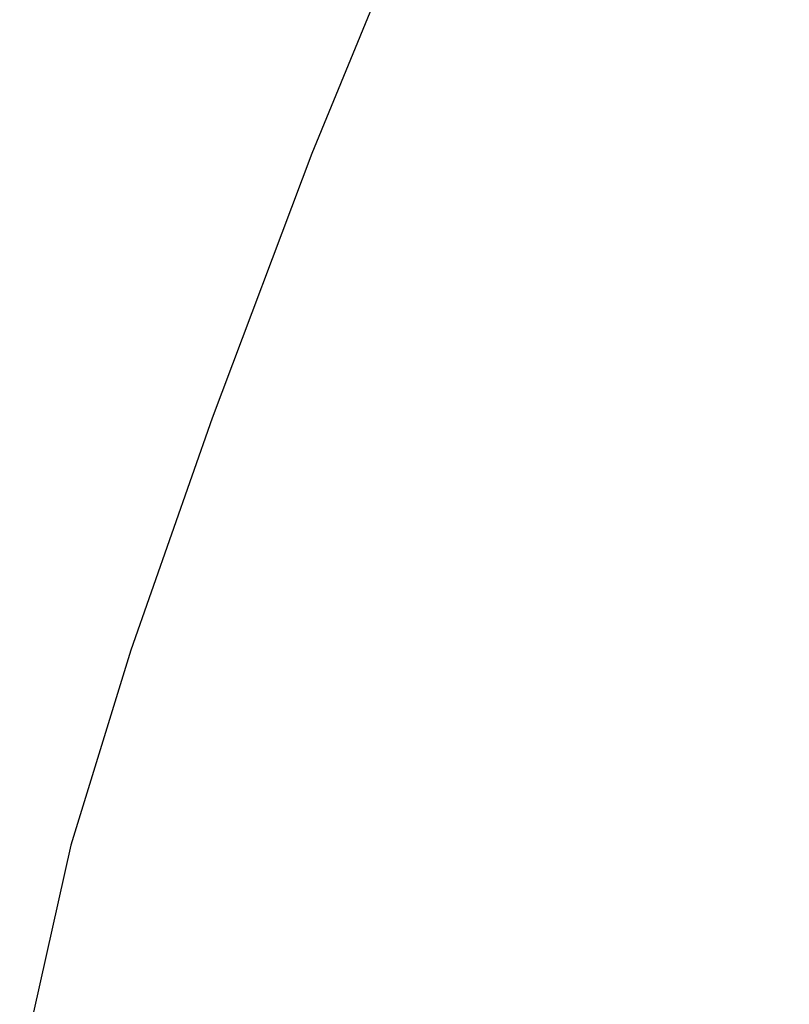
# Model space of a CAD drawing. Extents: x 0 to 362422, y 0 to 4201735.
# Tile 253 of 256: x 360197.44 to 360200.76, y 4200477.84 to 4200482.09. Entities that reach past the tile are written whole.
import ezdxf

# ---------------------------------------------------------------- set-up
doc = ezdxf.new("R2010")
doc.units = 0
doc.header["$LTSCALE"] = 0.5
doc.header["$MEASUREMENT"] = 0
doc.layers.add('(032) Горизонтали утолщенные', color=32, linetype='Continuous', lineweight=30)

# ---------------------------------------------------------------- blocks, each defined once
blk = doc.blocks.new('gergrgrre')
at = {"layer": '(032) Горизонтали утолщенные', "color": 32}
blk.add_polyline3d([(360204.44, 4200490.86, 546), (360203.56, 4200489.96, 546), (360202.71, 4200488.95, 546), (360201.9, 4200487.84, 546), (360201.14, 4200486.63, 546), (360200.44, 4200485.35, 546), (360199.79, 4200484.05, 546), (360199.21, 4200482.75, 546), (360198.7, 4200481.51, 546), (360198.27, 4200480.37, 546), (360197.92, 4200479.37, 546), (360197.66, 4200478.53, 546), (360197.5, 4200477.81, 546), (360197.44, 4200477.15, 546), (360197.51, 4200476.49, 546), (360197.7, 4200475.76, 546), (360198.04, 4200474.92, 546), (360198.52, 4200473.88, 546)], dxfattribs=at)
blk.add_polyline3d([(360204.44, 4200490.86, 546), (360203.56, 4200489.96, 546), (360202.71, 4200488.95, 546), (360201.9, 4200487.84, 546), (360201.14, 4200486.63, 546), (360200.44, 4200485.35, 546), (360199.79, 4200484.05, 546), (360199.21, 4200482.75, 546), (360198.7, 4200481.51, 546), (360198.27, 4200480.37, 546), (360197.92, 4200479.37, 546), (360197.66, 4200478.53, 546), (360197.5, 4200477.81, 546), (360197.44, 4200477.15, 546), (360197.51, 4200476.49, 546), (360197.7, 4200475.76, 546), (360198.04, 4200474.92, 546), (360198.52, 4200473.88, 546)], dxfattribs=at)
blk.add_polyline3d([(360204.44, 4200490.86, 546), (360203.56, 4200489.96, 546), (360202.71, 4200488.95, 546), (360201.9, 4200487.84, 546), (360201.14, 4200486.63, 546), (360200.44, 4200485.35, 546), (360199.79, 4200484.05, 546), (360199.21, 4200482.75, 546), (360198.7, 4200481.51, 546), (360198.27, 4200480.37, 546), (360197.92, 4200479.37, 546), (360197.66, 4200478.53, 546), (360197.5, 4200477.81, 546), (360197.44, 4200477.15, 546), (360197.51, 4200476.49, 546), (360197.7, 4200475.76, 546), (360198.04, 4200474.92, 546), (360198.52, 4200473.88, 546)], dxfattribs=at)
blk.add_polyline3d([(360204.44, 4200490.86, 546), (360203.56, 4200489.96, 546), (360202.71, 4200488.95, 546), (360201.9, 4200487.84, 546), (360201.14, 4200486.63, 546), (360200.44, 4200485.35, 546), (360199.79, 4200484.05, 546), (360199.21, 4200482.75, 546), (360198.7, 4200481.51, 546), (360198.27, 4200480.37, 546), (360197.92, 4200479.37, 546), (360197.66, 4200478.53, 546), (360197.5, 4200477.81, 546), (360197.44, 4200477.15, 546), (360197.51, 4200476.49, 546), (360197.7, 4200475.76, 546), (360198.04, 4200474.92, 546), (360198.52, 4200473.88, 546)], dxfattribs=at)
blk.add_polyline3d([(360204.44, 4200490.86, 546), (360203.56, 4200489.96, 546), (360202.71, 4200488.95, 546), (360201.9, 4200487.84, 546), (360201.14, 4200486.63, 546), (360200.44, 4200485.35, 546), (360199.79, 4200484.05, 546), (360199.21, 4200482.75, 546), (360198.7, 4200481.51, 546), (360198.27, 4200480.37, 546), (360197.92, 4200479.37, 546), (360197.66, 4200478.53, 546), (360197.5, 4200477.81, 546), (360197.44, 4200477.15, 546), (360197.51, 4200476.49, 546), (360197.7, 4200475.76, 546), (360198.04, 4200474.92, 546), (360198.52, 4200473.88, 546)], dxfattribs=at)
blk.add_polyline3d([(360204.44, 4200490.86, 546), (360203.56, 4200489.96, 546), (360202.71, 4200488.95, 546), (360201.9, 4200487.84, 546), (360201.14, 4200486.63, 546), (360200.44, 4200485.35, 546), (360199.79, 4200484.05, 546), (360199.21, 4200482.75, 546), (360198.7, 4200481.51, 546), (360198.27, 4200480.37, 546), (360197.92, 4200479.37, 546), (360197.66, 4200478.53, 546), (360197.5, 4200477.81, 546), (360197.44, 4200477.15, 546), (360197.51, 4200476.49, 546), (360197.7, 4200475.76, 546), (360198.04, 4200474.92, 546), (360198.52, 4200473.88, 546)], dxfattribs=at)
blk.add_polyline3d([(360204.44, 4200490.86, 546), (360203.56, 4200489.96, 546), (360202.71, 4200488.95, 546), (360201.9, 4200487.84, 546), (360201.14, 4200486.63, 546), (360200.44, 4200485.35, 546), (360199.79, 4200484.05, 546), (360199.21, 4200482.75, 546), (360198.7, 4200481.51, 546), (360198.27, 4200480.37, 546), (360197.92, 4200479.37, 546), (360197.66, 4200478.53, 546), (360197.5, 4200477.81, 546), (360197.44, 4200477.15, 546), (360197.51, 4200476.49, 546), (360197.7, 4200475.76, 546), (360198.04, 4200474.92, 546), (360198.52, 4200473.88, 546)], dxfattribs=at)
blk.add_polyline3d([(360204.44, 4200490.86, 546), (360203.56, 4200489.96, 546), (360202.71, 4200488.95, 546), (360201.9, 4200487.84, 546), (360201.14, 4200486.63, 546), (360200.44, 4200485.35, 546), (360199.79, 4200484.05, 546), (360199.21, 4200482.75, 546), (360198.7, 4200481.51, 546), (360198.27, 4200480.37, 546), (360197.92, 4200479.37, 546), (360197.66, 4200478.53, 546), (360197.5, 4200477.81, 546), (360197.44, 4200477.15, 546), (360197.51, 4200476.49, 546), (360197.7, 4200475.76, 546), (360198.04, 4200474.92, 546), (360198.52, 4200473.88, 546)], dxfattribs=at)
blk.add_polyline3d([(360204.44, 4200490.86, 546), (360203.56, 4200489.96, 546), (360202.71, 4200488.95, 546), (360201.9, 4200487.84, 546), (360201.14, 4200486.63, 546), (360200.44, 4200485.35, 546), (360199.79, 4200484.05, 546), (360199.21, 4200482.75, 546), (360198.7, 4200481.51, 546), (360198.27, 4200480.37, 546), (360197.92, 4200479.37, 546), (360197.66, 4200478.53, 546), (360197.5, 4200477.81, 546), (360197.44, 4200477.15, 546), (360197.51, 4200476.49, 546), (360197.7, 4200475.76, 546), (360198.04, 4200474.92, 546), (360198.52, 4200473.88, 546)], dxfattribs=at)
blk.add_polyline3d([(360204.44, 4200490.86, 546), (360203.56, 4200489.96, 546), (360202.71, 4200488.95, 546), (360201.9, 4200487.84, 546), (360201.14, 4200486.63, 546), (360200.44, 4200485.35, 546), (360199.79, 4200484.05, 546), (360199.21, 4200482.75, 546), (360198.7, 4200481.51, 546), (360198.27, 4200480.37, 546), (360197.92, 4200479.37, 546), (360197.66, 4200478.53, 546), (360197.5, 4200477.81, 546), (360197.44, 4200477.15, 546), (360197.51, 4200476.49, 546), (360197.7, 4200475.76, 546), (360198.04, 4200474.92, 546), (360198.52, 4200473.88, 546)], dxfattribs=at)
blk.add_polyline3d([(360204.44, 4200490.86, 546), (360203.56, 4200489.96, 546), (360202.71, 4200488.95, 546), (360201.9, 4200487.84, 546), (360201.14, 4200486.63, 546), (360200.44, 4200485.35, 546), (360199.79, 4200484.05, 546), (360199.21, 4200482.75, 546), (360198.7, 4200481.51, 546), (360198.27, 4200480.37, 546), (360197.92, 4200479.37, 546), (360197.66, 4200478.53, 546), (360197.5, 4200477.81, 546), (360197.44, 4200477.15, 546), (360197.51, 4200476.49, 546), (360197.7, 4200475.76, 546), (360198.04, 4200474.92, 546), (360198.52, 4200473.88, 546)], dxfattribs=at)
blk.add_polyline3d([(360204.44, 4200490.86, 546), (360203.56, 4200489.96, 546), (360202.71, 4200488.95, 546), (360201.9, 4200487.84, 546), (360201.14, 4200486.63, 546), (360200.44, 4200485.35, 546), (360199.79, 4200484.05, 546), (360199.21, 4200482.75, 546), (360198.7, 4200481.51, 546), (360198.27, 4200480.37, 546), (360197.92, 4200479.37, 546), (360197.66, 4200478.53, 546), (360197.5, 4200477.81, 546), (360197.44, 4200477.15, 546), (360197.51, 4200476.49, 546), (360197.7, 4200475.76, 546), (360198.04, 4200474.92, 546), (360198.52, 4200473.88, 546)], dxfattribs=at)
blk.add_polyline3d([(360204.44, 4200490.86, 546), (360203.56, 4200489.96, 546), (360202.71, 4200488.95, 546), (360201.9, 4200487.84, 546), (360201.14, 4200486.63, 546), (360200.44, 4200485.35, 546), (360199.79, 4200484.05, 546), (360199.21, 4200482.75, 546), (360198.7, 4200481.51, 546), (360198.27, 4200480.37, 546), (360197.92, 4200479.37, 546), (360197.66, 4200478.53, 546), (360197.5, 4200477.81, 546), (360197.44, 4200477.15, 546), (360197.51, 4200476.49, 546), (360197.7, 4200475.76, 546), (360198.04, 4200474.92, 546), (360198.52, 4200473.88, 546)], dxfattribs=at)
blk.add_polyline3d([(360204.44, 4200490.86, 546), (360203.56, 4200489.96, 546), (360202.71, 4200488.95, 546), (360201.9, 4200487.84, 546), (360201.14, 4200486.63, 546), (360200.44, 4200485.35, 546), (360199.79, 4200484.05, 546), (360199.21, 4200482.75, 546), (360198.7, 4200481.51, 546), (360198.27, 4200480.37, 546), (360197.92, 4200479.37, 546), (360197.66, 4200478.53, 546), (360197.5, 4200477.81, 546), (360197.44, 4200477.15, 546), (360197.51, 4200476.49, 546), (360197.7, 4200475.76, 546), (360198.04, 4200474.92, 546), (360198.52, 4200473.88, 546)], dxfattribs=at)
blk.add_polyline3d([(360204.44, 4200490.86, 546), (360203.56, 4200489.96, 546), (360202.71, 4200488.95, 546), (360201.9, 4200487.84, 546), (360201.14, 4200486.63, 546), (360200.44, 4200485.35, 546), (360199.79, 4200484.05, 546), (360199.21, 4200482.75, 546), (360198.7, 4200481.51, 546), (360198.27, 4200480.37, 546), (360197.92, 4200479.37, 546), (360197.66, 4200478.53, 546), (360197.5, 4200477.81, 546), (360197.44, 4200477.15, 546), (360197.51, 4200476.49, 546), (360197.7, 4200475.76, 546), (360198.04, 4200474.92, 546), (360198.52, 4200473.88, 546)], dxfattribs=at)
blk.add_polyline3d([(360204.44, 4200490.86, 546), (360203.56, 4200489.96, 546), (360202.71, 4200488.95, 546), (360201.9, 4200487.84, 546), (360201.14, 4200486.63, 546), (360200.44, 4200485.35, 546), (360199.79, 4200484.05, 546), (360199.21, 4200482.75, 546), (360198.7, 4200481.51, 546), (360198.27, 4200480.37, 546), (360197.92, 4200479.37, 546), (360197.66, 4200478.53, 546), (360197.5, 4200477.81, 546), (360197.44, 4200477.15, 546), (360197.51, 4200476.49, 546), (360197.7, 4200475.76, 546), (360198.04, 4200474.92, 546), (360198.52, 4200473.88, 546)], dxfattribs=at)
blk.add_polyline3d([(360204.44, 4200490.86, 546), (360203.56, 4200489.96, 546), (360202.71, 4200488.95, 546), (360201.9, 4200487.84, 546), (360201.14, 4200486.63, 546), (360200.44, 4200485.35, 546), (360199.79, 4200484.05, 546), (360199.21, 4200482.75, 546), (360198.7, 4200481.51, 546), (360198.27, 4200480.37, 546), (360197.92, 4200479.37, 546), (360197.66, 4200478.53, 546), (360197.5, 4200477.81, 546), (360197.44, 4200477.15, 546), (360197.51, 4200476.49, 546), (360197.7, 4200475.76, 546), (360198.04, 4200474.92, 546), (360198.52, 4200473.88, 546)], dxfattribs=at)
blk.add_polyline3d([(360204.44, 4200490.86, 546), (360203.56, 4200489.96, 546), (360202.71, 4200488.95, 546), (360201.9, 4200487.84, 546), (360201.14, 4200486.63, 546), (360200.44, 4200485.35, 546), (360199.79, 4200484.05, 546), (360199.21, 4200482.75, 546), (360198.7, 4200481.51, 546), (360198.27, 4200480.37, 546), (360197.92, 4200479.37, 546), (360197.66, 4200478.53, 546), (360197.5, 4200477.81, 546), (360197.44, 4200477.15, 546), (360197.51, 4200476.49, 546), (360197.7, 4200475.76, 546), (360198.04, 4200474.92, 546), (360198.52, 4200473.88, 546)], dxfattribs=at)
blk.add_polyline3d([(360204.44, 4200490.86, 546), (360203.56, 4200489.96, 546), (360202.71, 4200488.95, 546), (360201.9, 4200487.84, 546), (360201.14, 4200486.63, 546), (360200.44, 4200485.35, 546), (360199.79, 4200484.05, 546), (360199.21, 4200482.75, 546), (360198.7, 4200481.51, 546), (360198.27, 4200480.37, 546), (360197.92, 4200479.37, 546), (360197.66, 4200478.53, 546), (360197.5, 4200477.81, 546), (360197.44, 4200477.15, 546), (360197.51, 4200476.49, 546), (360197.7, 4200475.76, 546), (360198.04, 4200474.92, 546), (360198.52, 4200473.88, 546)], dxfattribs=at)
blk.add_polyline3d([(360204.44, 4200490.86, 546), (360203.56, 4200489.96, 546), (360202.71, 4200488.95, 546), (360201.9, 4200487.84, 546), (360201.14, 4200486.63, 546), (360200.44, 4200485.35, 546), (360199.79, 4200484.05, 546), (360199.21, 4200482.75, 546), (360198.7, 4200481.51, 546), (360198.27, 4200480.37, 546), (360197.92, 4200479.37, 546), (360197.66, 4200478.53, 546), (360197.5, 4200477.81, 546), (360197.44, 4200477.15, 546), (360197.51, 4200476.49, 546), (360197.7, 4200475.76, 546), (360198.04, 4200474.92, 546), (360198.52, 4200473.88, 546)], dxfattribs=at)
blk.add_polyline3d([(360204.44, 4200490.86, 546), (360203.56, 4200489.96, 546), (360202.71, 4200488.95, 546), (360201.9, 4200487.84, 546), (360201.14, 4200486.63, 546), (360200.44, 4200485.35, 546), (360199.79, 4200484.05, 546), (360199.21, 4200482.75, 546), (360198.7, 4200481.51, 546), (360198.27, 4200480.37, 546), (360197.92, 4200479.37, 546), (360197.66, 4200478.53, 546), (360197.5, 4200477.81, 546), (360197.44, 4200477.15, 546), (360197.51, 4200476.49, 546), (360197.7, 4200475.76, 546), (360198.04, 4200474.92, 546), (360198.52, 4200473.88, 546)], dxfattribs=at)
blk.add_polyline3d([(360204.44, 4200490.86, 546), (360203.56, 4200489.96, 546), (360202.71, 4200488.95, 546), (360201.9, 4200487.84, 546), (360201.14, 4200486.63, 546), (360200.44, 4200485.35, 546), (360199.79, 4200484.05, 546), (360199.21, 4200482.75, 546), (360198.7, 4200481.51, 546), (360198.27, 4200480.37, 546), (360197.92, 4200479.37, 546), (360197.66, 4200478.53, 546), (360197.5, 4200477.81, 546), (360197.44, 4200477.15, 546), (360197.51, 4200476.49, 546), (360197.7, 4200475.76, 546), (360198.04, 4200474.92, 546), (360198.52, 4200473.88, 546)], dxfattribs=at)
blk.add_polyline3d([(360204.44, 4200490.86, 546), (360203.56, 4200489.96, 546), (360202.71, 4200488.95, 546), (360201.9, 4200487.84, 546), (360201.14, 4200486.63, 546), (360200.44, 4200485.35, 546), (360199.79, 4200484.05, 546), (360199.21, 4200482.75, 546), (360198.7, 4200481.51, 546), (360198.27, 4200480.37, 546), (360197.92, 4200479.37, 546), (360197.66, 4200478.53, 546), (360197.5, 4200477.81, 546), (360197.44, 4200477.15, 546), (360197.51, 4200476.49, 546), (360197.7, 4200475.76, 546), (360198.04, 4200474.92, 546), (360198.52, 4200473.88, 546)], dxfattribs=at)
blk.add_polyline3d([(360204.44, 4200490.86, 546), (360203.56, 4200489.96, 546), (360202.71, 4200488.95, 546), (360201.9, 4200487.84, 546), (360201.14, 4200486.63, 546), (360200.44, 4200485.35, 546), (360199.79, 4200484.05, 546), (360199.21, 4200482.75, 546), (360198.7, 4200481.51, 546), (360198.27, 4200480.37, 546), (360197.92, 4200479.37, 546), (360197.66, 4200478.53, 546), (360197.5, 4200477.81, 546), (360197.44, 4200477.15, 546), (360197.51, 4200476.49, 546), (360197.7, 4200475.76, 546), (360198.04, 4200474.92, 546), (360198.52, 4200473.88, 546)], dxfattribs=at)
blk.add_polyline3d([(360204.44, 4200490.86, 546), (360203.56, 4200489.96, 546), (360202.71, 4200488.95, 546), (360201.9, 4200487.84, 546), (360201.14, 4200486.63, 546), (360200.44, 4200485.35, 546), (360199.79, 4200484.05, 546), (360199.21, 4200482.75, 546), (360198.7, 4200481.51, 546), (360198.27, 4200480.37, 546), (360197.92, 4200479.37, 546), (360197.66, 4200478.53, 546), (360197.5, 4200477.81, 546), (360197.44, 4200477.15, 546), (360197.51, 4200476.49, 546), (360197.7, 4200475.76, 546), (360198.04, 4200474.92, 546), (360198.52, 4200473.88, 546)], dxfattribs=at)
blk.add_polyline3d([(360204.44, 4200490.86, 546), (360203.56, 4200489.96, 546), (360202.71, 4200488.95, 546), (360201.9, 4200487.84, 546), (360201.14, 4200486.63, 546), (360200.44, 4200485.35, 546), (360199.79, 4200484.05, 546), (360199.21, 4200482.75, 546), (360198.7, 4200481.51, 546), (360198.27, 4200480.37, 546), (360197.92, 4200479.37, 546), (360197.66, 4200478.53, 546), (360197.5, 4200477.81, 546), (360197.44, 4200477.15, 546), (360197.51, 4200476.49, 546), (360197.7, 4200475.76, 546), (360198.04, 4200474.92, 546), (360198.52, 4200473.88, 546)], dxfattribs=at)
blk.add_polyline3d([(360204.44, 4200490.86, 546), (360203.56, 4200489.96, 546), (360202.71, 4200488.95, 546), (360201.9, 4200487.84, 546), (360201.14, 4200486.63, 546), (360200.44, 4200485.35, 546), (360199.79, 4200484.05, 546), (360199.21, 4200482.75, 546), (360198.7, 4200481.51, 546), (360198.27, 4200480.37, 546), (360197.92, 4200479.37, 546), (360197.66, 4200478.53, 546), (360197.5, 4200477.81, 546), (360197.44, 4200477.15, 546), (360197.51, 4200476.49, 546), (360197.7, 4200475.76, 546), (360198.04, 4200474.92, 546), (360198.52, 4200473.88, 546)], dxfattribs=at)
blk.add_polyline3d([(360204.44, 4200490.86, 546), (360203.56, 4200489.96, 546), (360202.71, 4200488.95, 546), (360201.9, 4200487.84, 546), (360201.14, 4200486.63, 546), (360200.44, 4200485.35, 546), (360199.79, 4200484.05, 546), (360199.21, 4200482.75, 546), (360198.7, 4200481.51, 546), (360198.27, 4200480.37, 546), (360197.92, 4200479.37, 546), (360197.66, 4200478.53, 546), (360197.5, 4200477.81, 546), (360197.44, 4200477.15, 546), (360197.51, 4200476.49, 546), (360197.7, 4200475.76, 546), (360198.04, 4200474.92, 546), (360198.52, 4200473.88, 546)], dxfattribs=at)
blk.add_polyline3d([(360204.44, 4200490.86, 546), (360203.56, 4200489.96, 546), (360202.71, 4200488.95, 546), (360201.9, 4200487.84, 546), (360201.14, 4200486.63, 546), (360200.44, 4200485.35, 546), (360199.79, 4200484.05, 546), (360199.21, 4200482.75, 546), (360198.7, 4200481.51, 546), (360198.27, 4200480.37, 546), (360197.92, 4200479.37, 546), (360197.66, 4200478.53, 546), (360197.5, 4200477.81, 546), (360197.44, 4200477.15, 546), (360197.51, 4200476.49, 546), (360197.7, 4200475.76, 546), (360198.04, 4200474.92, 546), (360198.52, 4200473.88, 546)], dxfattribs=at)
blk.add_polyline3d([(360204.44, 4200490.86, 546), (360203.56, 4200489.96, 546), (360202.71, 4200488.95, 546), (360201.9, 4200487.84, 546), (360201.14, 4200486.63, 546), (360200.44, 4200485.35, 546), (360199.79, 4200484.05, 546), (360199.21, 4200482.75, 546), (360198.7, 4200481.51, 546), (360198.27, 4200480.37, 546), (360197.92, 4200479.37, 546), (360197.66, 4200478.53, 546), (360197.5, 4200477.81, 546), (360197.44, 4200477.15, 546), (360197.51, 4200476.49, 546), (360197.7, 4200475.76, 546), (360198.04, 4200474.92, 546), (360198.52, 4200473.88, 546)], dxfattribs=at)
blk.add_polyline3d([(360204.44, 4200490.86, 546), (360203.56, 4200489.96, 546), (360202.71, 4200488.95, 546), (360201.9, 4200487.84, 546), (360201.14, 4200486.63, 546), (360200.44, 4200485.35, 546), (360199.79, 4200484.05, 546), (360199.21, 4200482.75, 546), (360198.7, 4200481.51, 546), (360198.27, 4200480.37, 546), (360197.92, 4200479.37, 546), (360197.66, 4200478.53, 546), (360197.5, 4200477.81, 546), (360197.44, 4200477.15, 546), (360197.51, 4200476.49, 546), (360197.7, 4200475.76, 546), (360198.04, 4200474.92, 546), (360198.52, 4200473.88, 546)], dxfattribs=at)
blk.add_polyline3d([(360204.44, 4200490.86, 546), (360203.56, 4200489.96, 546), (360202.71, 4200488.95, 546), (360201.9, 4200487.84, 546), (360201.14, 4200486.63, 546), (360200.44, 4200485.35, 546), (360199.79, 4200484.05, 546), (360199.21, 4200482.75, 546), (360198.7, 4200481.51, 546), (360198.27, 4200480.37, 546), (360197.92, 4200479.37, 546), (360197.66, 4200478.53, 546), (360197.5, 4200477.81, 546), (360197.44, 4200477.15, 546), (360197.51, 4200476.49, 546), (360197.7, 4200475.76, 546), (360198.04, 4200474.92, 546), (360198.52, 4200473.88, 546)], dxfattribs=at)
blk.add_polyline3d([(360204.44, 4200490.86, 546), (360203.56, 4200489.96, 546), (360202.71, 4200488.95, 546), (360201.9, 4200487.84, 546), (360201.14, 4200486.63, 546), (360200.44, 4200485.35, 546), (360199.79, 4200484.05, 546), (360199.21, 4200482.75, 546), (360198.7, 4200481.51, 546), (360198.27, 4200480.37, 546), (360197.92, 4200479.37, 546), (360197.66, 4200478.53, 546), (360197.5, 4200477.81, 546), (360197.44, 4200477.15, 546), (360197.51, 4200476.49, 546), (360197.7, 4200475.76, 546), (360198.04, 4200474.92, 546), (360198.52, 4200473.88, 546)], dxfattribs=at)
blk.add_polyline3d([(360204.44, 4200490.86, 546), (360203.56, 4200489.96, 546), (360202.71, 4200488.95, 546), (360201.9, 4200487.84, 546), (360201.14, 4200486.63, 546), (360200.44, 4200485.35, 546), (360199.79, 4200484.05, 546), (360199.21, 4200482.75, 546), (360198.7, 4200481.51, 546), (360198.27, 4200480.37, 546), (360197.92, 4200479.37, 546), (360197.66, 4200478.53, 546), (360197.5, 4200477.81, 546), (360197.44, 4200477.15, 546), (360197.51, 4200476.49, 546), (360197.7, 4200475.76, 546), (360198.04, 4200474.92, 546), (360198.52, 4200473.88, 546)], dxfattribs=at)
blk.add_polyline3d([(360204.44, 4200490.86, 546), (360203.56, 4200489.96, 546), (360202.71, 4200488.95, 546), (360201.9, 4200487.84, 546), (360201.14, 4200486.63, 546), (360200.44, 4200485.35, 546), (360199.79, 4200484.05, 546), (360199.21, 4200482.75, 546), (360198.7, 4200481.51, 546), (360198.27, 4200480.37, 546), (360197.92, 4200479.37, 546), (360197.66, 4200478.53, 546), (360197.5, 4200477.81, 546), (360197.44, 4200477.15, 546), (360197.51, 4200476.49, 546), (360197.7, 4200475.76, 546), (360198.04, 4200474.92, 546), (360198.52, 4200473.88, 546)], dxfattribs=at)
blk.add_polyline3d([(360204.44, 4200490.86, 546), (360203.56, 4200489.96, 546), (360202.71, 4200488.95, 546), (360201.9, 4200487.84, 546), (360201.14, 4200486.63, 546), (360200.44, 4200485.35, 546), (360199.79, 4200484.05, 546), (360199.21, 4200482.75, 546), (360198.7, 4200481.51, 546), (360198.27, 4200480.37, 546), (360197.92, 4200479.37, 546), (360197.66, 4200478.53, 546), (360197.5, 4200477.81, 546), (360197.44, 4200477.15, 546), (360197.51, 4200476.49, 546), (360197.7, 4200475.76, 546), (360198.04, 4200474.92, 546), (360198.52, 4200473.88, 546)], dxfattribs=at)
blk.add_polyline3d([(360204.44, 4200490.86, 546), (360203.56, 4200489.96, 546), (360202.71, 4200488.95, 546), (360201.9, 4200487.84, 546), (360201.14, 4200486.63, 546), (360200.44, 4200485.35, 546), (360199.79, 4200484.05, 546), (360199.21, 4200482.75, 546), (360198.7, 4200481.51, 546), (360198.27, 4200480.37, 546), (360197.92, 4200479.37, 546), (360197.66, 4200478.53, 546), (360197.5, 4200477.81, 546), (360197.44, 4200477.15, 546), (360197.51, 4200476.49, 546), (360197.7, 4200475.76, 546), (360198.04, 4200474.92, 546), (360198.52, 4200473.88, 546)], dxfattribs=at)
blk.add_polyline3d([(360204.44, 4200490.86, 546), (360203.56, 4200489.96, 546), (360202.71, 4200488.95, 546), (360201.9, 4200487.84, 546), (360201.14, 4200486.63, 546), (360200.44, 4200485.35, 546), (360199.79, 4200484.05, 546), (360199.21, 4200482.75, 546), (360198.7, 4200481.51, 546), (360198.27, 4200480.37, 546), (360197.92, 4200479.37, 546), (360197.66, 4200478.53, 546), (360197.5, 4200477.81, 546), (360197.44, 4200477.15, 546), (360197.51, 4200476.49, 546), (360197.7, 4200475.76, 546), (360198.04, 4200474.92, 546), (360198.52, 4200473.88, 546)], dxfattribs=at)
blk.add_polyline3d([(360204.44, 4200490.86, 546), (360203.56, 4200489.96, 546), (360202.71, 4200488.95, 546), (360201.9, 4200487.84, 546), (360201.14, 4200486.63, 546), (360200.44, 4200485.35, 546), (360199.79, 4200484.05, 546), (360199.21, 4200482.75, 546), (360198.7, 4200481.51, 546), (360198.27, 4200480.37, 546), (360197.92, 4200479.37, 546), (360197.66, 4200478.53, 546), (360197.5, 4200477.81, 546), (360197.44, 4200477.15, 546), (360197.51, 4200476.49, 546), (360197.7, 4200475.76, 546), (360198.04, 4200474.92, 546), (360198.52, 4200473.88, 546)], dxfattribs=at)
blk.add_polyline3d([(360204.44, 4200490.86, 546), (360203.56, 4200489.96, 546), (360202.71, 4200488.95, 546), (360201.9, 4200487.84, 546), (360201.14, 4200486.63, 546), (360200.44, 4200485.35, 546), (360199.79, 4200484.05, 546), (360199.21, 4200482.75, 546), (360198.7, 4200481.51, 546), (360198.27, 4200480.37, 546), (360197.92, 4200479.37, 546), (360197.66, 4200478.53, 546), (360197.5, 4200477.81, 546), (360197.44, 4200477.15, 546), (360197.51, 4200476.49, 546), (360197.7, 4200475.76, 546), (360198.04, 4200474.92, 546), (360198.52, 4200473.88, 546)], dxfattribs=at)
blk.add_polyline3d([(360204.44, 4200490.86, 546), (360203.56, 4200489.96, 546), (360202.71, 4200488.95, 546), (360201.9, 4200487.84, 546), (360201.14, 4200486.63, 546), (360200.44, 4200485.35, 546), (360199.79, 4200484.05, 546), (360199.21, 4200482.75, 546), (360198.7, 4200481.51, 546), (360198.27, 4200480.37, 546), (360197.92, 4200479.37, 546), (360197.66, 4200478.53, 546), (360197.5, 4200477.81, 546), (360197.44, 4200477.15, 546), (360197.51, 4200476.49, 546), (360197.7, 4200475.76, 546), (360198.04, 4200474.92, 546), (360198.52, 4200473.88, 546)], dxfattribs=at)
blk.add_polyline3d([(360204.44, 4200490.86, 546), (360203.56, 4200489.96, 546), (360202.71, 4200488.95, 546), (360201.9, 4200487.84, 546), (360201.14, 4200486.63, 546), (360200.44, 4200485.35, 546), (360199.79, 4200484.05, 546), (360199.21, 4200482.75, 546), (360198.7, 4200481.51, 546), (360198.27, 4200480.37, 546), (360197.92, 4200479.37, 546), (360197.66, 4200478.53, 546), (360197.5, 4200477.81, 546), (360197.44, 4200477.15, 546), (360197.51, 4200476.49, 546), (360197.7, 4200475.76, 546), (360198.04, 4200474.92, 546), (360198.52, 4200473.88, 546)], dxfattribs=at)
blk.add_polyline3d([(360204.44, 4200490.86, 546), (360203.56, 4200489.96, 546), (360202.71, 4200488.95, 546), (360201.9, 4200487.84, 546), (360201.14, 4200486.63, 546), (360200.44, 4200485.35, 546), (360199.79, 4200484.05, 546), (360199.21, 4200482.75, 546), (360198.7, 4200481.51, 546), (360198.27, 4200480.37, 546), (360197.92, 4200479.37, 546), (360197.66, 4200478.53, 546), (360197.5, 4200477.81, 546), (360197.44, 4200477.15, 546), (360197.51, 4200476.49, 546), (360197.7, 4200475.76, 546), (360198.04, 4200474.92, 546), (360198.52, 4200473.88, 546)], dxfattribs=at)
blk.add_polyline3d([(360204.44, 4200490.86, 546), (360203.56, 4200489.96, 546), (360202.71, 4200488.95, 546), (360201.9, 4200487.84, 546), (360201.14, 4200486.63, 546), (360200.44, 4200485.35, 546), (360199.79, 4200484.05, 546), (360199.21, 4200482.75, 546), (360198.7, 4200481.51, 546), (360198.27, 4200480.37, 546), (360197.92, 4200479.37, 546), (360197.66, 4200478.53, 546), (360197.5, 4200477.81, 546), (360197.44, 4200477.15, 546), (360197.51, 4200476.49, 546), (360197.7, 4200475.76, 546), (360198.04, 4200474.92, 546), (360198.52, 4200473.88, 546)], dxfattribs=at)
blk.add_polyline3d([(360204.44, 4200490.86, 546), (360203.56, 4200489.96, 546), (360202.71, 4200488.95, 546), (360201.9, 4200487.84, 546), (360201.14, 4200486.63, 546), (360200.44, 4200485.35, 546), (360199.79, 4200484.05, 546), (360199.21, 4200482.75, 546), (360198.7, 4200481.51, 546), (360198.27, 4200480.37, 546), (360197.92, 4200479.37, 546), (360197.66, 4200478.53, 546), (360197.5, 4200477.81, 546), (360197.44, 4200477.15, 546), (360197.51, 4200476.49, 546), (360197.7, 4200475.76, 546), (360198.04, 4200474.92, 546), (360198.52, 4200473.88, 546)], dxfattribs=at)
blk.add_polyline3d([(360204.44, 4200490.86, 546), (360203.56, 4200489.96, 546), (360202.71, 4200488.95, 546), (360201.9, 4200487.84, 546), (360201.14, 4200486.63, 546), (360200.44, 4200485.35, 546), (360199.79, 4200484.05, 546), (360199.21, 4200482.75, 546), (360198.7, 4200481.51, 546), (360198.27, 4200480.37, 546), (360197.92, 4200479.37, 546), (360197.66, 4200478.53, 546), (360197.5, 4200477.81, 546), (360197.44, 4200477.15, 546), (360197.51, 4200476.49, 546), (360197.7, 4200475.76, 546), (360198.04, 4200474.92, 546), (360198.52, 4200473.88, 546)], dxfattribs=at)
blk.add_polyline3d([(360204.44, 4200490.86, 546), (360203.56, 4200489.96, 546), (360202.71, 4200488.95, 546), (360201.9, 4200487.84, 546), (360201.14, 4200486.63, 546), (360200.44, 4200485.35, 546), (360199.79, 4200484.05, 546), (360199.21, 4200482.75, 546), (360198.7, 4200481.51, 546), (360198.27, 4200480.37, 546), (360197.92, 4200479.37, 546), (360197.66, 4200478.53, 546), (360197.5, 4200477.81, 546), (360197.44, 4200477.15, 546), (360197.51, 4200476.49, 546), (360197.7, 4200475.76, 546), (360198.04, 4200474.92, 546), (360198.52, 4200473.88, 546)], dxfattribs=at)
blk.add_polyline3d([(360204.44, 4200490.86, 546), (360203.56, 4200489.96, 546), (360202.71, 4200488.95, 546), (360201.9, 4200487.84, 546), (360201.14, 4200486.63, 546), (360200.44, 4200485.35, 546), (360199.79, 4200484.05, 546), (360199.21, 4200482.75, 546), (360198.7, 4200481.51, 546), (360198.27, 4200480.37, 546), (360197.92, 4200479.37, 546), (360197.66, 4200478.53, 546), (360197.5, 4200477.81, 546), (360197.44, 4200477.15, 546), (360197.51, 4200476.49, 546), (360197.7, 4200475.76, 546), (360198.04, 4200474.92, 546), (360198.52, 4200473.88, 546)], dxfattribs=at)
blk.add_polyline3d([(360204.44, 4200490.86, 546), (360203.56, 4200489.96, 546), (360202.71, 4200488.95, 546), (360201.9, 4200487.84, 546), (360201.14, 4200486.63, 546), (360200.44, 4200485.35, 546), (360199.79, 4200484.05, 546), (360199.21, 4200482.75, 546), (360198.7, 4200481.51, 546), (360198.27, 4200480.37, 546), (360197.92, 4200479.37, 546), (360197.66, 4200478.53, 546), (360197.5, 4200477.81, 546), (360197.44, 4200477.15, 546), (360197.51, 4200476.49, 546), (360197.7, 4200475.76, 546), (360198.04, 4200474.92, 546), (360198.52, 4200473.88, 546)], dxfattribs=at)
blk.add_polyline3d([(360204.44, 4200490.86, 546), (360203.56, 4200489.96, 546), (360202.71, 4200488.95, 546), (360201.9, 4200487.84, 546), (360201.14, 4200486.63, 546), (360200.44, 4200485.35, 546), (360199.79, 4200484.05, 546), (360199.21, 4200482.75, 546), (360198.7, 4200481.51, 546), (360198.27, 4200480.37, 546), (360197.92, 4200479.37, 546), (360197.66, 4200478.53, 546), (360197.5, 4200477.81, 546), (360197.44, 4200477.15, 546), (360197.51, 4200476.49, 546), (360197.7, 4200475.76, 546), (360198.04, 4200474.92, 546), (360198.52, 4200473.88, 546)], dxfattribs=at)
blk.add_polyline3d([(360204.44, 4200490.86, 546), (360203.56, 4200489.96, 546), (360202.71, 4200488.95, 546), (360201.9, 4200487.84, 546), (360201.14, 4200486.63, 546), (360200.44, 4200485.35, 546), (360199.79, 4200484.05, 546), (360199.21, 4200482.75, 546), (360198.7, 4200481.51, 546), (360198.27, 4200480.37, 546), (360197.92, 4200479.37, 546), (360197.66, 4200478.53, 546), (360197.5, 4200477.81, 546), (360197.44, 4200477.15, 546), (360197.51, 4200476.49, 546), (360197.7, 4200475.76, 546), (360198.04, 4200474.92, 546), (360198.52, 4200473.88, 546)], dxfattribs=at)
blk.add_polyline3d([(360204.44, 4200490.86, 546), (360203.56, 4200489.96, 546), (360202.71, 4200488.95, 546), (360201.9, 4200487.84, 546), (360201.14, 4200486.63, 546), (360200.44, 4200485.35, 546), (360199.79, 4200484.05, 546), (360199.21, 4200482.75, 546), (360198.7, 4200481.51, 546), (360198.27, 4200480.37, 546), (360197.92, 4200479.37, 546), (360197.66, 4200478.53, 546), (360197.5, 4200477.81, 546), (360197.44, 4200477.15, 546), (360197.51, 4200476.49, 546), (360197.7, 4200475.76, 546), (360198.04, 4200474.92, 546), (360198.52, 4200473.88, 546)], dxfattribs=at)
blk.add_polyline3d([(360204.44, 4200490.86, 546), (360203.56, 4200489.96, 546), (360202.71, 4200488.95, 546), (360201.9, 4200487.84, 546), (360201.14, 4200486.63, 546), (360200.44, 4200485.35, 546), (360199.79, 4200484.05, 546), (360199.21, 4200482.75, 546), (360198.7, 4200481.51, 546), (360198.27, 4200480.37, 546), (360197.92, 4200479.37, 546), (360197.66, 4200478.53, 546), (360197.5, 4200477.81, 546), (360197.44, 4200477.15, 546), (360197.51, 4200476.49, 546), (360197.7, 4200475.76, 546), (360198.04, 4200474.92, 546), (360198.52, 4200473.88, 546)], dxfattribs=at)
blk.add_polyline3d([(360204.44, 4200490.86, 546), (360203.56, 4200489.96, 546), (360202.71, 4200488.95, 546), (360201.9, 4200487.84, 546), (360201.14, 4200486.63, 546), (360200.44, 4200485.35, 546), (360199.79, 4200484.05, 546), (360199.21, 4200482.75, 546), (360198.7, 4200481.51, 546), (360198.27, 4200480.37, 546), (360197.92, 4200479.37, 546), (360197.66, 4200478.53, 546), (360197.5, 4200477.81, 546), (360197.44, 4200477.15, 546), (360197.51, 4200476.49, 546), (360197.7, 4200475.76, 546), (360198.04, 4200474.92, 546), (360198.52, 4200473.88, 546)], dxfattribs=at)
blk.add_polyline3d([(360204.44, 4200490.86, 546), (360203.56, 4200489.96, 546), (360202.71, 4200488.95, 546), (360201.9, 4200487.84, 546), (360201.14, 4200486.63, 546), (360200.44, 4200485.35, 546), (360199.79, 4200484.05, 546), (360199.21, 4200482.75, 546), (360198.7, 4200481.51, 546), (360198.27, 4200480.37, 546), (360197.92, 4200479.37, 546), (360197.66, 4200478.53, 546), (360197.5, 4200477.81, 546), (360197.44, 4200477.15, 546), (360197.51, 4200476.49, 546), (360197.7, 4200475.76, 546), (360198.04, 4200474.92, 546), (360198.52, 4200473.88, 546)], dxfattribs=at)
blk.add_polyline3d([(360204.44, 4200490.86, 546), (360203.56, 4200489.96, 546), (360202.71, 4200488.95, 546), (360201.9, 4200487.84, 546), (360201.14, 4200486.63, 546), (360200.44, 4200485.35, 546), (360199.79, 4200484.05, 546), (360199.21, 4200482.75, 546), (360198.7, 4200481.51, 546), (360198.27, 4200480.37, 546), (360197.92, 4200479.37, 546), (360197.66, 4200478.53, 546), (360197.5, 4200477.81, 546), (360197.44, 4200477.15, 546), (360197.51, 4200476.49, 546), (360197.7, 4200475.76, 546), (360198.04, 4200474.92, 546), (360198.52, 4200473.88, 546)], dxfattribs=at)
blk.add_polyline3d([(360204.44, 4200490.86, 546), (360203.56, 4200489.96, 546), (360202.71, 4200488.95, 546), (360201.9, 4200487.84, 546), (360201.14, 4200486.63, 546), (360200.44, 4200485.35, 546), (360199.79, 4200484.05, 546), (360199.21, 4200482.75, 546), (360198.7, 4200481.51, 546), (360198.27, 4200480.37, 546), (360197.92, 4200479.37, 546), (360197.66, 4200478.53, 546), (360197.5, 4200477.81, 546), (360197.44, 4200477.15, 546), (360197.51, 4200476.49, 546), (360197.7, 4200475.76, 546), (360198.04, 4200474.92, 546), (360198.52, 4200473.88, 546)], dxfattribs=at)
blk.add_polyline3d([(360204.44, 4200490.86, 546), (360203.56, 4200489.96, 546), (360202.71, 4200488.95, 546), (360201.9, 4200487.84, 546), (360201.14, 4200486.63, 546), (360200.44, 4200485.35, 546), (360199.79, 4200484.05, 546), (360199.21, 4200482.75, 546), (360198.7, 4200481.51, 546), (360198.27, 4200480.37, 546), (360197.92, 4200479.37, 546), (360197.66, 4200478.53, 546), (360197.5, 4200477.81, 546), (360197.44, 4200477.15, 546), (360197.51, 4200476.49, 546), (360197.7, 4200475.76, 546), (360198.04, 4200474.92, 546), (360198.52, 4200473.88, 546)], dxfattribs=at)
blk.add_polyline3d([(360204.44, 4200490.86, 546), (360203.56, 4200489.96, 546), (360202.71, 4200488.95, 546), (360201.9, 4200487.84, 546), (360201.14, 4200486.63, 546), (360200.44, 4200485.35, 546), (360199.79, 4200484.05, 546), (360199.21, 4200482.75, 546), (360198.7, 4200481.51, 546), (360198.27, 4200480.37, 546), (360197.92, 4200479.37, 546), (360197.66, 4200478.53, 546), (360197.5, 4200477.81, 546), (360197.44, 4200477.15, 546), (360197.51, 4200476.49, 546), (360197.7, 4200475.76, 546), (360198.04, 4200474.92, 546), (360198.52, 4200473.88, 546)], dxfattribs=at)
blk.add_polyline3d([(360204.44, 4200490.86, 546), (360203.56, 4200489.96, 546), (360202.71, 4200488.95, 546), (360201.9, 4200487.84, 546), (360201.14, 4200486.63, 546), (360200.44, 4200485.35, 546), (360199.79, 4200484.05, 546), (360199.21, 4200482.75, 546), (360198.7, 4200481.51, 546), (360198.27, 4200480.37, 546), (360197.92, 4200479.37, 546), (360197.66, 4200478.53, 546), (360197.5, 4200477.81, 546), (360197.44, 4200477.15, 546), (360197.51, 4200476.49, 546), (360197.7, 4200475.76, 546), (360198.04, 4200474.92, 546), (360198.52, 4200473.88, 546)], dxfattribs=at)
blk.add_polyline3d([(360204.44, 4200490.86, 546), (360203.56, 4200489.96, 546), (360202.71, 4200488.95, 546), (360201.9, 4200487.84, 546), (360201.14, 4200486.63, 546), (360200.44, 4200485.35, 546), (360199.79, 4200484.05, 546), (360199.21, 4200482.75, 546), (360198.7, 4200481.51, 546), (360198.27, 4200480.37, 546), (360197.92, 4200479.37, 546), (360197.66, 4200478.53, 546), (360197.5, 4200477.81, 546), (360197.44, 4200477.15, 546), (360197.51, 4200476.49, 546), (360197.7, 4200475.76, 546), (360198.04, 4200474.92, 546), (360198.52, 4200473.88, 546)], dxfattribs=at)
blk.add_polyline3d([(360204.44, 4200490.86, 546), (360203.56, 4200489.96, 546), (360202.71, 4200488.95, 546), (360201.9, 4200487.84, 546), (360201.14, 4200486.63, 546), (360200.44, 4200485.35, 546), (360199.79, 4200484.05, 546), (360199.21, 4200482.75, 546), (360198.7, 4200481.51, 546), (360198.27, 4200480.37, 546), (360197.92, 4200479.37, 546), (360197.66, 4200478.53, 546), (360197.5, 4200477.81, 546), (360197.44, 4200477.15, 546), (360197.51, 4200476.49, 546), (360197.7, 4200475.76, 546), (360198.04, 4200474.92, 546), (360198.52, 4200473.88, 546)], dxfattribs=at)
blk.add_polyline3d([(360204.44, 4200490.86, 546), (360203.56, 4200489.96, 546), (360202.71, 4200488.95, 546), (360201.9, 4200487.84, 546), (360201.14, 4200486.63, 546), (360200.44, 4200485.35, 546), (360199.79, 4200484.05, 546), (360199.21, 4200482.75, 546), (360198.7, 4200481.51, 546), (360198.27, 4200480.37, 546), (360197.92, 4200479.37, 546), (360197.66, 4200478.53, 546), (360197.5, 4200477.81, 546), (360197.44, 4200477.15, 546), (360197.51, 4200476.49, 546), (360197.7, 4200475.76, 546), (360198.04, 4200474.92, 546), (360198.52, 4200473.88, 546)], dxfattribs=at)
blk.add_polyline3d([(360204.44, 4200490.86, 546), (360203.56, 4200489.96, 546), (360202.71, 4200488.95, 546), (360201.9, 4200487.84, 546), (360201.14, 4200486.63, 546), (360200.44, 4200485.35, 546), (360199.79, 4200484.05, 546), (360199.21, 4200482.75, 546), (360198.7, 4200481.51, 546), (360198.27, 4200480.37, 546), (360197.92, 4200479.37, 546), (360197.66, 4200478.53, 546), (360197.5, 4200477.81, 546), (360197.44, 4200477.15, 546), (360197.51, 4200476.49, 546), (360197.7, 4200475.76, 546), (360198.04, 4200474.92, 546), (360198.52, 4200473.88, 546)], dxfattribs=at)
blk.add_polyline3d([(360204.44, 4200490.86, 546), (360203.56, 4200489.96, 546), (360202.71, 4200488.95, 546), (360201.9, 4200487.84, 546), (360201.14, 4200486.63, 546), (360200.44, 4200485.35, 546), (360199.79, 4200484.05, 546), (360199.21, 4200482.75, 546), (360198.7, 4200481.51, 546), (360198.27, 4200480.37, 546), (360197.92, 4200479.37, 546), (360197.66, 4200478.53, 546), (360197.5, 4200477.81, 546), (360197.44, 4200477.15, 546), (360197.51, 4200476.49, 546), (360197.7, 4200475.76, 546), (360198.04, 4200474.92, 546), (360198.52, 4200473.88, 546)], dxfattribs=at)
blk.add_polyline3d([(360204.44, 4200490.86, 546), (360203.56, 4200489.96, 546), (360202.71, 4200488.95, 546), (360201.9, 4200487.84, 546), (360201.14, 4200486.63, 546), (360200.44, 4200485.35, 546), (360199.79, 4200484.05, 546), (360199.21, 4200482.75, 546), (360198.7, 4200481.51, 546), (360198.27, 4200480.37, 546), (360197.92, 4200479.37, 546), (360197.66, 4200478.53, 546), (360197.5, 4200477.81, 546), (360197.44, 4200477.15, 546), (360197.51, 4200476.49, 546), (360197.7, 4200475.76, 546), (360198.04, 4200474.92, 546), (360198.52, 4200473.88, 546)], dxfattribs=at)
blk.add_polyline3d([(360204.44, 4200490.86, 546), (360203.56, 4200489.96, 546), (360202.71, 4200488.95, 546), (360201.9, 4200487.84, 546), (360201.14, 4200486.63, 546), (360200.44, 4200485.35, 546), (360199.79, 4200484.05, 546), (360199.21, 4200482.75, 546), (360198.7, 4200481.51, 546), (360198.27, 4200480.37, 546), (360197.92, 4200479.37, 546), (360197.66, 4200478.53, 546), (360197.5, 4200477.81, 546), (360197.44, 4200477.15, 546), (360197.51, 4200476.49, 546), (360197.7, 4200475.76, 546), (360198.04, 4200474.92, 546), (360198.52, 4200473.88, 546)], dxfattribs=at)
blk.add_polyline3d([(360204.44, 4200490.86, 546), (360203.56, 4200489.96, 546), (360202.71, 4200488.95, 546), (360201.9, 4200487.84, 546), (360201.14, 4200486.63, 546), (360200.44, 4200485.35, 546), (360199.79, 4200484.05, 546), (360199.21, 4200482.75, 546), (360198.7, 4200481.51, 546), (360198.27, 4200480.37, 546), (360197.92, 4200479.37, 546), (360197.66, 4200478.53, 546), (360197.5, 4200477.81, 546), (360197.44, 4200477.15, 546), (360197.51, 4200476.49, 546), (360197.7, 4200475.76, 546), (360198.04, 4200474.92, 546), (360198.52, 4200473.88, 546)], dxfattribs=at)
blk.add_polyline3d([(360204.44, 4200490.86, 546), (360203.56, 4200489.96, 546), (360202.71, 4200488.95, 546), (360201.9, 4200487.84, 546), (360201.14, 4200486.63, 546), (360200.44, 4200485.35, 546), (360199.79, 4200484.05, 546), (360199.21, 4200482.75, 546), (360198.7, 4200481.51, 546), (360198.27, 4200480.37, 546), (360197.92, 4200479.37, 546), (360197.66, 4200478.53, 546), (360197.5, 4200477.81, 546), (360197.44, 4200477.15, 546), (360197.51, 4200476.49, 546), (360197.7, 4200475.76, 546), (360198.04, 4200474.92, 546), (360198.52, 4200473.88, 546)], dxfattribs=at)
blk.add_polyline3d([(360204.44, 4200490.86, 546), (360203.56, 4200489.96, 546), (360202.71, 4200488.95, 546), (360201.9, 4200487.84, 546), (360201.14, 4200486.63, 546), (360200.44, 4200485.35, 546), (360199.79, 4200484.05, 546), (360199.21, 4200482.75, 546), (360198.7, 4200481.51, 546), (360198.27, 4200480.37, 546), (360197.92, 4200479.37, 546), (360197.66, 4200478.53, 546), (360197.5, 4200477.81, 546), (360197.44, 4200477.15, 546), (360197.51, 4200476.49, 546), (360197.7, 4200475.76, 546), (360198.04, 4200474.92, 546), (360198.52, 4200473.88, 546)], dxfattribs=at)
blk.add_polyline3d([(360204.44, 4200490.86, 546), (360203.56, 4200489.96, 546), (360202.71, 4200488.95, 546), (360201.9, 4200487.84, 546), (360201.14, 4200486.63, 546), (360200.44, 4200485.35, 546), (360199.79, 4200484.05, 546), (360199.21, 4200482.75, 546), (360198.7, 4200481.51, 546), (360198.27, 4200480.37, 546), (360197.92, 4200479.37, 546), (360197.66, 4200478.53, 546), (360197.5, 4200477.81, 546), (360197.44, 4200477.15, 546), (360197.51, 4200476.49, 546), (360197.7, 4200475.76, 546), (360198.04, 4200474.92, 546), (360198.52, 4200473.88, 546)], dxfattribs=at)
blk.add_polyline3d([(360204.44, 4200490.86, 546), (360203.56, 4200489.96, 546), (360202.71, 4200488.95, 546), (360201.9, 4200487.84, 546), (360201.14, 4200486.63, 546), (360200.44, 4200485.35, 546), (360199.79, 4200484.05, 546), (360199.21, 4200482.75, 546), (360198.7, 4200481.51, 546), (360198.27, 4200480.37, 546), (360197.92, 4200479.37, 546), (360197.66, 4200478.53, 546), (360197.5, 4200477.81, 546), (360197.44, 4200477.15, 546), (360197.51, 4200476.49, 546), (360197.7, 4200475.76, 546), (360198.04, 4200474.92, 546), (360198.52, 4200473.88, 546)], dxfattribs=at)
blk.add_polyline3d([(360204.44, 4200490.86, 546), (360203.56, 4200489.96, 546), (360202.71, 4200488.95, 546), (360201.9, 4200487.84, 546), (360201.14, 4200486.63, 546), (360200.44, 4200485.35, 546), (360199.79, 4200484.05, 546), (360199.21, 4200482.75, 546), (360198.7, 4200481.51, 546), (360198.27, 4200480.37, 546), (360197.92, 4200479.37, 546), (360197.66, 4200478.53, 546), (360197.5, 4200477.81, 546), (360197.44, 4200477.15, 546), (360197.51, 4200476.49, 546), (360197.7, 4200475.76, 546), (360198.04, 4200474.92, 546), (360198.52, 4200473.88, 546)], dxfattribs=at)
blk.add_polyline3d([(360204.44, 4200490.86, 546), (360203.56, 4200489.96, 546), (360202.71, 4200488.95, 546), (360201.9, 4200487.84, 546), (360201.14, 4200486.63, 546), (360200.44, 4200485.35, 546), (360199.79, 4200484.05, 546), (360199.21, 4200482.75, 546), (360198.7, 4200481.51, 546), (360198.27, 4200480.37, 546), (360197.92, 4200479.37, 546), (360197.66, 4200478.53, 546), (360197.5, 4200477.81, 546), (360197.44, 4200477.15, 546), (360197.51, 4200476.49, 546), (360197.7, 4200475.76, 546), (360198.04, 4200474.92, 546), (360198.52, 4200473.88, 546)], dxfattribs=at)
blk.add_polyline3d([(360204.44, 4200490.86, 546), (360203.56, 4200489.96, 546), (360202.71, 4200488.95, 546), (360201.9, 4200487.84, 546), (360201.14, 4200486.63, 546), (360200.44, 4200485.35, 546), (360199.79, 4200484.05, 546), (360199.21, 4200482.75, 546), (360198.7, 4200481.51, 546), (360198.27, 4200480.37, 546), (360197.92, 4200479.37, 546), (360197.66, 4200478.53, 546), (360197.5, 4200477.81, 546), (360197.44, 4200477.15, 546), (360197.51, 4200476.49, 546), (360197.7, 4200475.76, 546), (360198.04, 4200474.92, 546), (360198.52, 4200473.88, 546)], dxfattribs=at)
blk.add_polyline3d([(360204.44, 4200490.86, 546), (360203.56, 4200489.96, 546), (360202.71, 4200488.95, 546), (360201.9, 4200487.84, 546), (360201.14, 4200486.63, 546), (360200.44, 4200485.35, 546), (360199.79, 4200484.05, 546), (360199.21, 4200482.75, 546), (360198.7, 4200481.51, 546), (360198.27, 4200480.37, 546), (360197.92, 4200479.37, 546), (360197.66, 4200478.53, 546), (360197.5, 4200477.81, 546), (360197.44, 4200477.15, 546), (360197.51, 4200476.49, 546), (360197.7, 4200475.76, 546), (360198.04, 4200474.92, 546), (360198.52, 4200473.88, 546)], dxfattribs=at)
blk.add_polyline3d([(360204.44, 4200490.86, 546), (360203.56, 4200489.96, 546), (360202.71, 4200488.95, 546), (360201.9, 4200487.84, 546), (360201.14, 4200486.63, 546), (360200.44, 4200485.35, 546), (360199.79, 4200484.05, 546), (360199.21, 4200482.75, 546), (360198.7, 4200481.51, 546), (360198.27, 4200480.37, 546), (360197.92, 4200479.37, 546), (360197.66, 4200478.53, 546), (360197.5, 4200477.81, 546), (360197.44, 4200477.15, 546), (360197.51, 4200476.49, 546), (360197.7, 4200475.76, 546), (360198.04, 4200474.92, 546), (360198.52, 4200473.88, 546)], dxfattribs=at)
blk.add_polyline3d([(360204.44, 4200490.86, 546), (360203.56, 4200489.96, 546), (360202.71, 4200488.95, 546), (360201.9, 4200487.84, 546), (360201.14, 4200486.63, 546), (360200.44, 4200485.35, 546), (360199.79, 4200484.05, 546), (360199.21, 4200482.75, 546), (360198.7, 4200481.51, 546), (360198.27, 4200480.37, 546), (360197.92, 4200479.37, 546), (360197.66, 4200478.53, 546), (360197.5, 4200477.81, 546), (360197.44, 4200477.15, 546), (360197.51, 4200476.49, 546), (360197.7, 4200475.76, 546), (360198.04, 4200474.92, 546), (360198.52, 4200473.88, 546)], dxfattribs=at)
blk.add_polyline3d([(360204.44, 4200490.86, 546), (360203.56, 4200489.96, 546), (360202.71, 4200488.95, 546), (360201.9, 4200487.84, 546), (360201.14, 4200486.63, 546), (360200.44, 4200485.35, 546), (360199.79, 4200484.05, 546), (360199.21, 4200482.75, 546), (360198.7, 4200481.51, 546), (360198.27, 4200480.37, 546), (360197.92, 4200479.37, 546), (360197.66, 4200478.53, 546), (360197.5, 4200477.81, 546), (360197.44, 4200477.15, 546), (360197.51, 4200476.49, 546), (360197.7, 4200475.76, 546), (360198.04, 4200474.92, 546), (360198.52, 4200473.88, 546)], dxfattribs=at)
blk.add_polyline3d([(360204.44, 4200490.86, 546), (360203.56, 4200489.96, 546), (360202.71, 4200488.95, 546), (360201.9, 4200487.84, 546), (360201.14, 4200486.63, 546), (360200.44, 4200485.35, 546), (360199.79, 4200484.05, 546), (360199.21, 4200482.75, 546), (360198.7, 4200481.51, 546), (360198.27, 4200480.37, 546), (360197.92, 4200479.37, 546), (360197.66, 4200478.53, 546), (360197.5, 4200477.81, 546), (360197.44, 4200477.15, 546), (360197.51, 4200476.49, 546), (360197.7, 4200475.76, 546), (360198.04, 4200474.92, 546), (360198.52, 4200473.88, 546)], dxfattribs=at)
blk.add_polyline3d([(360204.44, 4200490.86, 546), (360203.56, 4200489.96, 546), (360202.71, 4200488.95, 546), (360201.9, 4200487.84, 546), (360201.14, 4200486.63, 546), (360200.44, 4200485.35, 546), (360199.79, 4200484.05, 546), (360199.21, 4200482.75, 546), (360198.7, 4200481.51, 546), (360198.27, 4200480.37, 546), (360197.92, 4200479.37, 546), (360197.66, 4200478.53, 546), (360197.5, 4200477.81, 546), (360197.44, 4200477.15, 546), (360197.51, 4200476.49, 546), (360197.7, 4200475.76, 546), (360198.04, 4200474.92, 546), (360198.52, 4200473.88, 546)], dxfattribs=at)
blk.add_polyline3d([(360204.44, 4200490.86, 546), (360203.56, 4200489.96, 546), (360202.71, 4200488.95, 546), (360201.9, 4200487.84, 546), (360201.14, 4200486.63, 546), (360200.44, 4200485.35, 546), (360199.79, 4200484.05, 546), (360199.21, 4200482.75, 546), (360198.7, 4200481.51, 546), (360198.27, 4200480.37, 546), (360197.92, 4200479.37, 546), (360197.66, 4200478.53, 546), (360197.5, 4200477.81, 546), (360197.44, 4200477.15, 546), (360197.51, 4200476.49, 546), (360197.7, 4200475.76, 546), (360198.04, 4200474.92, 546), (360198.52, 4200473.88, 546)], dxfattribs=at)
blk.add_polyline3d([(360204.44, 4200490.86, 546), (360203.56, 4200489.96, 546), (360202.71, 4200488.95, 546), (360201.9, 4200487.84, 546), (360201.14, 4200486.63, 546), (360200.44, 4200485.35, 546), (360199.79, 4200484.05, 546), (360199.21, 4200482.75, 546), (360198.7, 4200481.51, 546), (360198.27, 4200480.37, 546), (360197.92, 4200479.37, 546), (360197.66, 4200478.53, 546), (360197.5, 4200477.81, 546), (360197.44, 4200477.15, 546), (360197.51, 4200476.49, 546), (360197.7, 4200475.76, 546), (360198.04, 4200474.92, 546), (360198.52, 4200473.88, 546)], dxfattribs=at)
blk.add_polyline3d([(360204.44, 4200490.86, 546), (360203.56, 4200489.96, 546), (360202.71, 4200488.95, 546), (360201.9, 4200487.84, 546), (360201.14, 4200486.63, 546), (360200.44, 4200485.35, 546), (360199.79, 4200484.05, 546), (360199.21, 4200482.75, 546), (360198.7, 4200481.51, 546), (360198.27, 4200480.37, 546), (360197.92, 4200479.37, 546), (360197.66, 4200478.53, 546), (360197.5, 4200477.81, 546), (360197.44, 4200477.15, 546), (360197.51, 4200476.49, 546), (360197.7, 4200475.76, 546), (360198.04, 4200474.92, 546), (360198.52, 4200473.88, 546)], dxfattribs=at)
blk.add_polyline3d([(360204.44, 4200490.86, 546), (360203.56, 4200489.96, 546), (360202.71, 4200488.95, 546), (360201.9, 4200487.84, 546), (360201.14, 4200486.63, 546), (360200.44, 4200485.35, 546), (360199.79, 4200484.05, 546), (360199.21, 4200482.75, 546), (360198.7, 4200481.51, 546), (360198.27, 4200480.37, 546), (360197.92, 4200479.37, 546), (360197.66, 4200478.53, 546), (360197.5, 4200477.81, 546), (360197.44, 4200477.15, 546), (360197.51, 4200476.49, 546), (360197.7, 4200475.76, 546), (360198.04, 4200474.92, 546), (360198.52, 4200473.88, 546)], dxfattribs=at)
blk.add_polyline3d([(360204.44, 4200490.86, 546), (360203.56, 4200489.96, 546), (360202.71, 4200488.95, 546), (360201.9, 4200487.84, 546), (360201.14, 4200486.63, 546), (360200.44, 4200485.35, 546), (360199.79, 4200484.05, 546), (360199.21, 4200482.75, 546), (360198.7, 4200481.51, 546), (360198.27, 4200480.37, 546), (360197.92, 4200479.37, 546), (360197.66, 4200478.53, 546), (360197.5, 4200477.81, 546), (360197.44, 4200477.15, 546), (360197.51, 4200476.49, 546), (360197.7, 4200475.76, 546), (360198.04, 4200474.92, 546), (360198.52, 4200473.88, 546)], dxfattribs=at)
blk.add_polyline3d([(360204.44, 4200490.86, 546), (360203.56, 4200489.96, 546), (360202.71, 4200488.95, 546), (360201.9, 4200487.84, 546), (360201.14, 4200486.63, 546), (360200.44, 4200485.35, 546), (360199.79, 4200484.05, 546), (360199.21, 4200482.75, 546), (360198.7, 4200481.51, 546), (360198.27, 4200480.37, 546), (360197.92, 4200479.37, 546), (360197.66, 4200478.53, 546), (360197.5, 4200477.81, 546), (360197.44, 4200477.15, 546), (360197.51, 4200476.49, 546), (360197.7, 4200475.76, 546), (360198.04, 4200474.92, 546), (360198.52, 4200473.88, 546)], dxfattribs=at)
blk.add_polyline3d([(360204.44, 4200490.86, 546), (360203.56, 4200489.96, 546), (360202.71, 4200488.95, 546), (360201.9, 4200487.84, 546), (360201.14, 4200486.63, 546), (360200.44, 4200485.35, 546), (360199.79, 4200484.05, 546), (360199.21, 4200482.75, 546), (360198.7, 4200481.51, 546), (360198.27, 4200480.37, 546), (360197.92, 4200479.37, 546), (360197.66, 4200478.53, 546), (360197.5, 4200477.81, 546), (360197.44, 4200477.15, 546), (360197.51, 4200476.49, 546), (360197.7, 4200475.76, 546), (360198.04, 4200474.92, 546), (360198.52, 4200473.88, 546)], dxfattribs=at)
blk.add_polyline3d([(360204.44, 4200490.86, 546), (360203.56, 4200489.96, 546), (360202.71, 4200488.95, 546), (360201.9, 4200487.84, 546), (360201.14, 4200486.63, 546), (360200.44, 4200485.35, 546), (360199.79, 4200484.05, 546), (360199.21, 4200482.75, 546), (360198.7, 4200481.51, 546), (360198.27, 4200480.37, 546), (360197.92, 4200479.37, 546), (360197.66, 4200478.53, 546), (360197.5, 4200477.81, 546), (360197.44, 4200477.15, 546), (360197.51, 4200476.49, 546), (360197.7, 4200475.76, 546), (360198.04, 4200474.92, 546), (360198.52, 4200473.88, 546)], dxfattribs=at)
blk.add_polyline3d([(360204.44, 4200490.86, 546), (360203.56, 4200489.96, 546), (360202.71, 4200488.95, 546), (360201.9, 4200487.84, 546), (360201.14, 4200486.63, 546), (360200.44, 4200485.35, 546), (360199.79, 4200484.05, 546), (360199.21, 4200482.75, 546), (360198.7, 4200481.51, 546), (360198.27, 4200480.37, 546), (360197.92, 4200479.37, 546), (360197.66, 4200478.53, 546), (360197.5, 4200477.81, 546), (360197.44, 4200477.15, 546), (360197.51, 4200476.49, 546), (360197.7, 4200475.76, 546), (360198.04, 4200474.92, 546), (360198.52, 4200473.88, 546)], dxfattribs=at)

msp = doc.modelspace()

# ---------------------------------------------------------------- block references
at = {"linetype": 'Continuous'}
msp.add_blockref('gergrgrre', (0, 0), dxfattribs=at)

doc.saveas('drawing.dxf')
